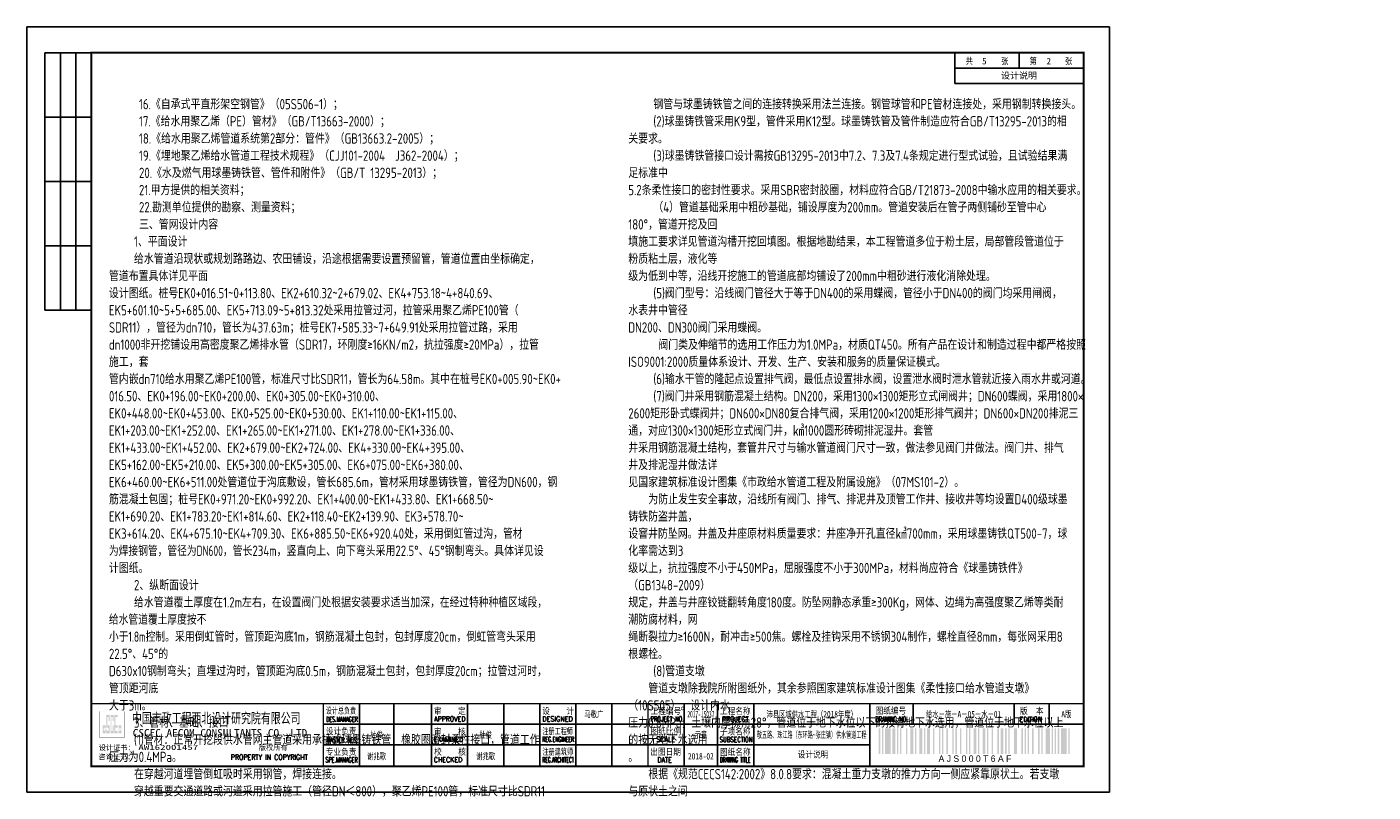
# Model space of a CAD drawing. Extents: x 1127268 to 1130782, y 3481600 to 3481905.
# Tile 2 of 5: x 1128407 to 1128929, y 3481600 to 3481897. Entities that reach past the tile are written whole.
import ezdxf
from ezdxf.enums import TextEntityAlignment as Align

# ---------------------------------------------------------------- set-up
doc = ezdxf.new("R2010")
doc.units = 0
doc.layers.get('0').update_dxf_attribs({"linetype": 'CONTINUOUS'})
doc.layers.add('GPSCOMMON', color=7, linetype='CONTINUOUS')
doc.layers.add('标注', color=7, linetype='CONTINUOUS', lineweight=25)
doc.styles.add('gpshz', font='tssdeng.shx', dxfattribs={"width": 0.8, "height": 2.5, "bigfont": 'hztxt.shx'})
doc.styles.get("Standard").update_dxf_attribs({"font": 'hztxt_e.shx', "bigfont": 'hztxt.shx'})
doc.styles.add('图签', font='txt', dxfattribs={"width": 0.66})
doc.styles.add('图签 1', font='romanc.shx', dxfattribs={"width": 0.8})
doc.styles.add('图签1', font='romanc.shx', dxfattribs={"width": 0.8})
doc.styles.add('宋体', font='txt')

# ---------------------------------------------------------------- blocks, each defined once
blk = doc.blocks.new('*U14')
at = {"linetype": 'Continuous'}
h = blk.add_hatch(color=0, dxfattribs=at)
h.paths.add_polyline_path([(30.15, 24.21), (30.15, 23.67), (29.79, 23.67), (29.79, 25.06), (30.15, 25.06), (30.15, 24.58), (30.49, 24.58), (30.49, 25.94), (29.45, 25.94), (29.45, 22.84), (30.49, 22.84), (30.49, 24.21)])
h.paths.add_polyline_path([(30.83, 24.21), (30.83, 22.84), (32.1, 22.84), (32.1, 25.94), (31.17, 25.94), (31.17, 29.16), (31.76, 29.16), (31.76, 27.64), (32.1, 27.64), (32.1, 29.98), (30.83, 29.98), (30.83, 25.06), (31.76, 25.06), (31.76, 23.67), (31.17, 23.67), (31.17, 24.21)])
h.paths.add_polyline_path([(33.25, 25.94), (33.25, 23.67), (32.78, 23.67), (32.78, 29.16), (33.25, 29.16), (33.25, 27.64), (33.59, 27.64), (33.59, 29.98), (32.44, 29.98), (32.44, 22.84), (33.59, 22.84), (33.59, 25.94)])
h.paths.add_polyline_path([(35.22, 29.98), (33.93, 29.98), (33.93, 22.84), (35.22, 22.84), (35.22, 23.67), (34.27, 23.67), (34.27, 25.06), (35.22, 25.06), (35.22, 25.94), (34.27, 25.94), (34.27, 29.16), (35.22, 29.16)])
h.paths.add_polyline_path([(36.25, 24.21), (36.25, 23.67), (35.9, 23.67), (35.9, 25.06), (36.25, 25.06), (36.25, 24.58), (36.59, 24.58), (36.59, 25.94), (35.56, 25.94), (35.56, 22.84), (36.59, 22.84), (36.59, 24.21)])
at = {"color": 0}
for p, q in [((7, 287), (7, 187)), ((25, 287), (7, 287)), ((13, 287), (13, 187)), ((19, 287), (19, 187)), ((360, 275), (360, 287)), ((385, 281), (385, 287)), ((410, 275), (410, 287)), ((360, 281), (410, 281)), ((360, 275), (410, 275)), ((25, 262), (7, 262)), ((25, 237), (7, 237)), ((25, 212), (7, 212)), ((25, 187), (7, 187)), ((129, 10.34), (129, 34.34)), ((142.36, 10.34), (142.36, 34.34)), ((157, 10.34), (157, 34.34)), ((171, 10.34), (171, 34.34)), ((185, 10.34), (185, 34.34)), ((199, 10.34), (199, 34.34)), ((213, 10.34), (213, 34.34)), ((227, 10.34), (227, 34.34)), ((255, 10.34), (255, 34.34)), ((268, 10.34), (268, 34.34)), ((282, 10.34), (282, 34.34)), ((327, 34.34), (327, 26.34)), ((343.88, 34.34), (343.88, 26.34)), ((383.01, 26.34), (383.01, 34.34)), ((396.62, 26.34), (396.62, 34.34)), ((115, 26.34), (330, 26.34)), ((327, 26.34), (410, 26.34)), ((327, 10.34), (327, 26.34)), ((115, 18.34), (327, 18.34))]:
    blk.add_line(p, q, dxfattribs=at)
blk.add_lwpolyline([(0, 0), (420, 0), (420, 297), (0, 297)], close=True, dxfattribs=at)
for points, const_width in [([(410, 10), (410, 287), (25, 287), (25, 10), (410, 10)], 0.75), ([(25, 34.34), (410, 34.34)], 0.5), ([(115, 10.34), (115, 34.34)], 0.5), ([(241, 10.34), (241, 34.34)], 0.5), ([(327, 10.34), (327, 26.34)], 0.35), ([(327, 26.34), (410, 26.34)], 0.35)]:
    blk.add_lwpolyline(points, dxfattribs=dict(at, const_width=const_width))
at = {"color": 0, "linetype": 'Continuous', "const_width": 0.107}
blk.add_lwpolyline([(28, 21.34), (38, 21.34), (38, 31.34), (28, 31.34)], close=True, dxfattribs=at)
at = {"color": 0}
for points in [[(330.54, 14.73), (330.54, 24.73), (331.09, 14.73), (331.09, 24.73)], [(331.74, 14.73), (331.74, 24.73), (332.29, 14.73), (332.29, 24.73)], [(332.94, 14.73), (332.94, 24.73), (335.14, 14.73), (335.14, 24.73)], [(335.79, 14.73), (335.79, 24.73), (336.89, 14.73), (336.89, 24.73)], [(337.54, 14.73), (337.54, 24.73), (338.09, 14.73), (338.09, 24.73)], [(338.74, 14.73), (338.74, 24.73), (339.29, 14.73), (339.29, 24.73)], [(341.04, 14.73), (341.04, 24.73), (341.59, 14.73), (341.59, 24.73)], [(342.79, 14.73), (342.79, 24.73), (343.89, 14.73), (343.89, 24.73)], [(344.54, 14.73), (344.54, 24.73), (345.09, 14.73), (345.09, 24.73)], [(346.29, 14.73), (346.29, 24.73), (347.39, 14.73), (347.39, 24.73)], [(348.04, 14.73), (348.04, 24.73), (348.59, 14.73), (348.59, 24.73)], [(349.24, 14.73), (349.24, 24.73), (350.34, 14.73), (350.34, 24.73)], [(351.54, 14.73), (351.54, 24.73), (352.09, 14.73), (352.09, 24.73)], [(353.84, 14.73), (353.84, 24.73), (354.39, 14.73), (354.39, 24.73)], [(355.04, 14.73), (355.04, 24.73), (355.59, 14.73), (355.59, 24.73)], [(356.79, 14.73), (356.79, 24.73), (357.34, 14.73), (357.34, 24.73)], [(359.09, 14.73), (359.09, 24.73), (359.64, 14.73), (359.64, 24.73)], [(360.29, 14.73), (360.29, 24.73), (360.84, 14.73), (360.84, 24.73)], [(362.04, 14.73), (362.04, 24.73), (362.59, 14.73), (362.59, 24.73)], [(364.34, 14.73), (364.34, 24.73), (364.89, 14.73), (364.89, 24.73)], [(365.54, 14.73), (365.54, 24.73), (366.09, 14.73), (366.09, 24.73)], [(367.29, 14.73), (367.29, 24.73), (368.39, 14.73), (368.39, 24.73)], [(369.04, 14.73), (369.04, 24.73), (369.59, 14.73), (369.59, 24.73)], [(370.79, 14.73), (370.79, 24.73), (371.89, 14.73), (371.89, 24.73)], [(372.54, 14.73), (372.54, 24.73), (373.09, 14.73), (373.09, 24.73)], [(374.29, 14.73), (374.29, 24.73), (374.84, 14.73), (374.84, 24.73)], [(376.59, 14.73), (376.59, 24.73), (377.14, 14.73), (377.14, 24.73)], [(377.79, 14.73), (377.79, 24.73), (378.89, 14.73), (378.89, 24.73)], [(379.54, 14.73), (379.54, 24.73), (380.09, 14.73), (380.09, 24.73)], [(380.74, 14.73), (380.74, 24.73), (381.29, 14.73), (381.29, 24.73)], [(383.04, 14.73), (383.04, 24.73), (384.14, 14.73), (384.14, 24.73)], [(385.89, 14.73), (385.89, 24.73), (386.44, 14.73), (386.44, 24.73)], [(387.09, 14.73), (387.09, 24.73), (387.64, 14.73), (387.64, 24.73)], [(388.29, 14.73), (388.29, 24.73), (388.84, 14.73), (388.84, 24.73)], [(390.04, 14.73), (390.04, 24.73), (390.59, 14.73), (390.59, 24.73)], [(392.34, 14.73), (392.34, 24.73), (392.89, 14.73), (392.89, 24.73)], [(393.54, 14.73), (393.54, 24.73), (394.09, 14.73), (394.09, 24.73)], [(395.29, 14.73), (395.29, 24.73), (396.94, 14.73), (396.94, 24.73)], [(397.59, 14.73), (397.59, 24.73), (398.14, 14.73), (398.14, 24.73)], [(398.79, 14.73), (398.79, 24.73), (399.34, 14.73), (399.34, 24.73)], [(399.99, 14.73), (399.99, 24.73), (400.54, 14.73), (400.54, 24.73)], [(401.19, 14.73), (401.19, 24.73), (403.39, 14.73), (403.39, 24.73)], [(404.04, 14.73), (404.04, 24.73), (404.59, 14.73), (404.59, 24.73)], [(404.59, 14.73), (404.59, 24.73), (404.59, 14.73), (404.59, 24.73)], [(404.59, 14.73), (404.59, 24.73), (404.59, 14.73), (404.59, 24.73)], [(404.59, 14.73), (404.59, 24.73), (404.59, 14.73), (404.59, 24.73)], [(404.59, 14.73), (404.59, 24.73), (404.59, 14.73), (404.59, 24.73)], [(404.59, 14.73), (404.59, 24.73), (404.59, 14.73), (404.59, 24.73)], [(404.59, 14.73), (404.59, 24.73), (404.59, 14.73), (404.59, 24.73)], [(404.59, 14.73), (404.59, 24.73), (404.59, 14.73), (404.59, 24.73)], [(404.59, 14.73), (404.59, 24.73), (404.59, 14.73), (404.59, 24.73)], [(404.59, 14.73), (404.59, 24.73), (404.59, 14.73), (404.59, 24.73)], [(404.59, 14.73), (404.59, 24.73), (404.59, 14.73), (404.59, 24.73)], [(404.59, 14.73), (404.59, 24.73), (404.59, 14.73), (404.59, 24.73)], [(404.59, 14.73), (404.59, 24.73), (404.59, 14.73), (404.59, 24.73)], [(404.59, 14.73), (404.59, 24.73), (404.59, 14.73), (404.59, 24.73)], [(404.59, 14.73), (404.59, 24.73), (404.59, 14.73), (404.59, 24.73)], [(404.59, 14.73), (404.59, 24.73), (404.59, 14.73), (404.59, 24.73)], [(404.59, 14.73), (404.59, 24.73), (404.59, 14.73), (404.59, 24.73)], [(404.59, 14.73), (404.59, 24.73), (404.59, 14.73), (404.59, 24.73)]]:
    blk.add_solid(points, dxfattribs=at)
at = {"color": 0, "linetype": 'Continuous'}
for s, height, style, width, p in [('共       张', 2.5, '图签', 0.8, (364.26, 282.49)), ('第       张', 2.5, '图签', 0.8, (389.04, 282.49)), ('设计总负责', 2.5, '图签', 0.67, (115.98, 30.39)), ('审    定', 2.5, '图签', 0.85, (157.92, 30.22)), ('设    计', 2.5, '图签', 0.85, (199.94, 30.25)), ('工程编号', 2.5, '图签', 0.85, (241.94, 30.2)), ('工程名称', 2.5, '图签', 0.85, (268.91, 30.22)), ('图纸编号', 2.5, '图签', 0.85, (329.28, 30.36)), ('版  本', 2.5, '图签', 0.85, (385.33, 30.27)), ('中国市政工程西北设计研究院有限公司', 4, '图签', 0.74, (40.74, 26.71)), ('DES.MANAGER', 2, '图签1', 0.55, (116.1, 27.26)), ('APPROVED', 2, '图签 1', 0.75, (158.02, 27.38)), ('DESIGNED', 2, '图签 1', 0.78, (199.99, 27.38)), ('PROJECT NO.', 2, '图签 1', 0.6, (241.93, 27.38)), ('PROJECT', 2, '图签 1', 0.8, (269.68, 27.39)), ('DRAWING NO.', 2, '图签 1', 0.59, (329.18, 27.29)), ('EDITION', 2, '图签 1', 0.75, (385.15, 27.26)), ('CSCEC AECOM CONSULTANTS CO.,LTD', 3, '图签', 1.07, (41.06, 21.47)), ('设计负责', 2.5, '图签', 0.85, (115.98, 22.4)), ('MASTER DES.', 2, '图签1', 0.57, (116.21, 19.2)), ('EXAMINED', 2, '图签 1', 0.79, (157.88, 19.46)), ('审    核', 2.5, '图签', 0.85, (157.92, 22.21)), ('注册工程师', 2.5, '图签', 0.68, (200, 22.38)), ('REG.ENGINEER', 2, '图签 1', 0.53, (199.98, 19.5)), ('图纸比例', 2.5, '图签', 0.85, (241.94, 22.31)), ('SCALE', 2, '图签 1', 0.8, (244.22, 19.48)), ('SUBSECTION', 2, '图签 1', 0.64, (268.76, 19.39)), ('子项名称', 2.5, '图签', 0.85, (268.88, 22.24)), ('专业负责', 2.5, '图签', 0.85, (115.95, 14.38)), ('校    核', 2.5, '图签', 0.85, (158, 14.42)), ('注册建筑师', 2.5, '图签', 0.68, (200.02, 14.45)), ('出图日期', 2.5, '图签', 0.85, (241.87, 14.4)), ('图纸名称', 2.5, '图签', 0.85, (268.91, 14.33)), ('PROPERTY IN COPYRIGHT', 2, '图签 1', 0.8, (79.11, 12.55)), ('SPE.MANAGER', 2, '图签 1', 0.56, (115.81, 11.53)), ('CHECKED', 2, '图签 1', 0.85, (157.85, 11.55)), ('REG.ARCHITECT', 2, '图签 1', 0.5, (199.98, 11.52)), ('DATE', 2, '图签 1', 0.8, (244.61, 11.52)), ('DRAWING TITLE', 2, '图签 1', 0.5, (268.86, 11.53))]:
    blk.add_text(s, height=height, dxfattribs=dict(at, style=style, width=width)).set_placement(p)
at = {"color": 0, "linetype": 'Continuous', "style": '图签'}
for s, p in [('设计证书：', (27.85, 16.24)), ('版权所有', (89.96, 16.29)), ('咨询证书：', (27.76, 12.7))]:
    blk.add_text(s, height=2, dxfattribs=at).set_placement(p)
at = {"color": 0}
blk.add_text('A J S 0 0 0 T 6 A F ', height=2.5, dxfattribs=at).set_placement((368.31, 14.23), align=Align.TOP_CENTER)
at = {"color": 0, "linetype": 'Continuous', "style": '图签', "flags": 8}
for tag, width, p, p2 in [('设计总负责', 0.611046, (130.25, 28.99), (141.11, 28.99)), ('工程名称', 2.988281, (283.25, 28.99), (325.75, 28.99)), ('图纸编号', 2.575163, (345.13, 28.99), (381.76, 28.99)), ('子项名称', 2.988281, (283.25, 20.99), (325.75, 20.99))]:
    blk.add_attdef(tag, text='', height=2.5, dxfattribs=dict(at, width=width)).set_placement(p, p2, align=Align.FIT)
at = {"color": 0, "linetype": 'Continuous', "ltscale": 0.055, "style": '图签', "flags": 8}
for tag, width, p, p2 in [('审定', 1.617188, (172.25, 28.99), (183.75, 28.99)), ('设计', 1.617188, (214.25, 28.99), (225.75, 28.99)), ('工程编号', 0.738284, (256.25, 28.99), (266.75, 28.99)), ('版本', 1.530605, (397.87, 28.99), (408.75, 28.99)), ('设计负责', 0.763807, (130.25, 20.99), (141.11, 20.99)), ('审核', 1.617188, (172.25, 20.99), (183.75, 20.99)), ('注册工程师', 0.646875, (214.25, 20.99), (225.75, 20.99)), ('图纸比例', 0.738284, (256.25, 20.99), (266.75, 20.99)), ('专业负责', 0.763807, (130.25, 12.65), (141.11, 12.65)), ('校核', 1.617188, (172.25, 12.65), (183.75, 12.65)), ('注册建筑师', 0.646875, (214.25, 12.65), (225.75, 12.65)), ('出图日期', 0.738284, (256.25, 12.65), (266.75, 12.65))]:
    blk.add_attdef(tag, text='', height=2.5, dxfattribs=dict(at, width=width)).set_placement(p, p2, align=Align.FIT)
at = {"color": 0, "linetype": 'Continuous', "style": '图签'}
for tag, p, width in [('设计证书', (43.26, 16.37), 1.55), ('咨询证书', (43.26, 12.88), 0.9)]:
    blk.add_attdef(tag, p, '', height=2, dxfattribs=dict(at, width=width))
at = {"color": 0, "linetype": 'Continuous', "style": '图签', "width": 0.85}
for tag, height, p in [('图纸名称_1_1', 2.5, (305.02, 13.35)), ('图纸名称_2_1', 2.2, (305.02, 15.12)), ('图纸名称_2_2', 2.2, (305.02, 11.51))]:
    blk.add_attdef(tag, text='', height=height, dxfattribs=at).set_placement(p, align=Align.CENTER)
blk = doc.blocks.new('20180504.1551285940')
at = {"color": 0}
blk.add_line((1128791.66, 3481881.24), (1128791.66, 3481887.24), dxfattribs=at)
at = {"layer": 'GPSCOMMON'}
ref = blk.add_blockref('*U14', (1128406.66, 3481600.24), dxfattribs=at)
ref.add_attrib('版本', 'A版', dxfattribs={"layer": '0', "color": 0, "height": 2.5, "style": '图签', "width": 0.7, "flags": 8}).set_placement((1128809.96, 3481629.23), align=Align.CENTER)
ref.add_attrib('图纸编号', '给水－施－A－05－水－01', dxfattribs={"layer": '0', "color": 0, "height": 2.5, "style": '图签', "width": 0.7, "flags": 8}).set_placement((1128770.1, 3481629.23), align=Align.CENTER)
ref.add_attrib('子项名称', '敬五路、珠江路（东环路~张庄镇）供水管道工程', dxfattribs={"layer": '0', "color": 0, "height": 2.5, "style": '图签', "width": 0.552871, "flags": 8}).set_placement((1128689.91, 3481621.23), (1128732.41, 3481621.23), align=Align.FIT)
ref.add_attrib('工程名称', '沛县区域供水工程（2018年度）', dxfattribs={"layer": '0', "color": 0, "height": 2.5, "style": '图签', "width": 0.7, "flags": 8}).set_placement((1128711.16, 3481629.23), align=Align.CENTER)
ref.add_attrib('出图日期', '2018-02', dxfattribs={"layer": '0', "color": 0, "height": 2.5, "style": '图签', "width": 0.7, "flags": 8}).set_placement((1128668.16, 3481612.89), align=Align.CENTER)
ref.add_attrib('图纸比例', '示意', dxfattribs={"layer": '0', "color": 0, "height": 2.5, "style": '图签', "width": 0.7, "flags": 8}).set_placement((1128668.16, 3481621.23), align=Align.CENTER)
ref.add_attrib('工程编号', '2017-JS037', dxfattribs={"layer": '0', "color": 0, "height": 2.5, "style": '图签', "width": 0.587346, "flags": 8}).set_placement((1128662.91, 3481629.23), (1128673.41, 3481629.23), align=Align.FIT)
ref.add_attrib('设计', '马敬广', dxfattribs={"layer": '0', "color": 0, "height": 2.5, "style": '图签', "width": 0.7, "flags": 8}).set_placement((1128626.66, 3481629.23), align=Align.CENTER)
ref.add_attrib('校核', '谢兆歌', dxfattribs={"layer": '0', "color": 0, "height": 2.5, "style": '图签', "width": 0.7, "flags": 8}).set_placement((1128584.66, 3481612.89), align=Align.CENTER)
ref.add_attrib('审核', '杜俊', dxfattribs={"layer": '0', "color": 0, "height": 2.5, "style": '图签', "width": 0.7, "flags": 8}).set_placement((1128584.66, 3481621.23), align=Align.CENTER)
ref.add_attrib('专业负责', '谢兆歌', dxfattribs={"layer": '0', "color": 0, "height": 2.5, "style": '图签', "width": 0.7, "flags": 8}).set_placement((1128542.34, 3481612.89), align=Align.CENTER)
ref.add_attrib('设计负责', '杜俊', dxfattribs={"layer": '0', "color": 0, "height": 2.5, "style": '图签', "width": 0.7, "flags": 8}).set_placement((1128542.34, 3481621.23), align=Align.CENTER)
ref.add_attrib('设计证书', 'AW162001457', (1128449.91, 3481616.61), dxfattribs={"layer": '0', "color": 0, "height": 2, "style": '图签', "width": 1.55})
ref.add_attrib('图纸名称_1_1', '设计说明', dxfattribs={"layer": '0', "color": 0, "height": 2.5, "style": '图签', "width": 0.85}).set_placement((1128711.68, 3481613.59), align=Align.CENTER)
at = {"style": '宋体'}
for s, p in [('5', (1128777.3, 3481882.72)), ('2', (1128802.3, 3481882.72))]:
    blk.add_text(s, height=2.5, dxfattribs=at).set_placement(p)
at = {"color": 7, "char_height": 4, "width": 170, "attachment_point": 1, "style": 'gpshz'}
for s, insert in [('      {\\C256;16.《自承式平直形架空钢管》（\\Ftssdeng|c0;05S506-1\\Ftssdeng,hztxt|c134;）；\\Ftssdeng|c134;\\P      \\Ftssdeng,hztxt|c134;17.《给水用聚乙烯（\\Ftssdeng|c0;PE\\Ftssdeng,hztxt|c134;）管材》（\\Ftssdeng|c0;GB/T13663-2000\\Ftssdeng,hztxt|c134;）；\\Ftssdeng|c134;\\P      \\Ftssdeng,hztxt|c134;18.《给水用聚乙烯管道系统第\\Ftssdeng|c0;2\\Ftssdeng,hztxt|c134;部分：管件》（\\Ftssdeng|c0;GB13663.2-2005\\Ftssdeng,hztxt|c134;）；\\Ftssdeng|c134;\\P      \\Ftssdeng,hztxt|c134;19.《埋地聚乙烯给水管道工程技术规程》（\\Ftssdeng|c0;CJJ101-2004  J362-2004\\Ftssdeng,hztxt|c134;）；\\Ftssdeng|c134;\\P      \\Ftssdeng,hztxt|c134;20.《水及燃气用球墨铸铁管、管件和附件》（\\Ftssdeng|c0;GB/T 13295-2013\\Ftssdeng,hztxt|c134;）；\\Ftssdeng|c134;\\P      \\Ftssdeng,hztxt|c134;21.甲方提供的相关资料；\\Ftssdeng|c134;\\P      \\Ftssdeng,hztxt|c134;22.勘测单位提供的勘察、测量资料；\\P      三、管网设计内容\\Ftssdeng|c134;\\P     \\Ftssdeng|c0;1\\Ftssdeng,hztxt|c134;、平面设计\\Ftssdeng|c134;\\P     \\Ftssdeng,hztxt|c134;\\C1;给水管道沿现状或规划路路边、农田铺设，沿途根据需要设置预留管，管道位置由坐标确定，管道布置具体详见平面\\P设计图纸。桩号\\Ftssdeng|c134;EK0\\Ftssdeng|c0;+\\Ftssdeng|c134;016.51\\Ftssdeng|c0;~\\Ftssdeng|c134;0+113.80\\Ftssdeng,hztxt|c134;、\\Ftssdeng|c134;EK2+610.32~2+679.02\\Ftssdeng,hztxt|c134;、\\Ftssdeng|c134;EK4+753.18~4+840.69\\Ftssdeng,hztxt|c134;、\\Ftssdeng|c134;\\PEK5+601.10~5+5+685.00\\Ftssdeng,hztxt|c134;、\\Ftssdeng|c134;EK5+713.09~5+813.32\\Ftssdeng,hztxt|c134;处采用拉管过河，拉管采用聚乙烯\\Ftssdeng|c0;PE100\\Ftssdeng,hztxt|c134;管（\\P\\Ftssdeng|c0;SDR11\\Ftssdeng,hztxt|c134;），管径为\\Ftssdeng|c0;dn710\\Ftssdeng,hztxt|c134;，管长为\\Ftssdeng|c134;437.63\\Ftssdeng,hztxt|c134;m；桩号\\Ftssdeng|c134;EK7\\Ftssdeng|c0;+\\Ftssdeng|c134;585.33\\Ftssdeng|c0;~\\Ftssdeng|c134;7+649.91\\Ftssdeng,hztxt|c134;处采用拉管过路，采用\\Pdn1000非开挖铺设用高密度聚乙烯排水管（SDR17，环刚度≥16KN/m2，抗拉强度≥20MPa），拉管施工，套\\P管内嵌dn710给水用聚乙烯PE100管，标准尺寸比SDR11，管长为\\Ftssdeng|c134;64.58\\Ftssdeng,hztxt|c134;m。其中在桩号\\Ftssdeng|c0;EK0+\\Ftssdeng|c134;005.90\\Ftssdeng|c0;~EK0+\\P\\Ftssdeng|c134;016.50\\Ftssdeng,hztxt|c134;、\\Ftssdeng|c0;EK0+\\Ftssdeng|c134;196.00\\Ftssdeng|c0;~EK0+\\Ftssdeng|c134;200.00\\Ftssdeng,hztxt|c134;、\\Ftssdeng|c0;EK\\Ftssdeng|c134;0\\Ftssdeng|c0;+\\Ftssdeng|c134;305.00\\Ftssdeng|c0;~EK\\Ftssdeng|c134;0\\Ftssdeng|c0;+\\Ftssdeng|c134;310.00\\Ftssdeng,hztxt|c134;、\\P\\Ftssdeng|c0;EK\\Ftssdeng|c134;0\\Ftssdeng|c0;+\\Ftssdeng|c134;448.00\\Ftssdeng|c0;~EK\\Ftssdeng|c134;0\\Ftssdeng|c0;+\\Ftssdeng|c134;453.00\\Ftssdeng,hztxt|c134;、\\Ftssdeng|c0;EK\\Ftssdeng|c134;0\\Ftssdeng|c0;+\\Ftssdeng|c134;525.00\\Ftssdeng|c0;~EK\\Ftssdeng|c134;0\\Ftssdeng|c0;+\\Ftssdeng|c134;530.00\\Ftssdeng,hztxt|c134;、\\Ftssdeng|c0;EK\\Ftssdeng|c134;1\\Ftssdeng|c0;+\\Ftssdeng|c134;110.00\\Ftssdeng|c0;~EK\\Ftssdeng|c134;1\\Ftssdeng|c0;+1\\Ftssdeng|c134;15.00\\Ftssdeng,hztxt|c134;、\\P\\Ftssdeng|c0;EK\\Ftssdeng|c134;1\\Ftssdeng|c0;+\\Ftssdeng|c134;203.00\\Ftssdeng|c0;~EK\\Ftssdeng|c134;1\\Ftssdeng|c0;+\\Ftssdeng|c134;252.00\\Ftssdeng,hztxt|c134;、\\Ftssdeng|c0;EK\\Ftssdeng|c134;1\\Ftssdeng|c0;+\\Ftssdeng|c134;265.00\\Ftssdeng|c0;~EK\\Ftssdeng|c134;1\\Ftssdeng|c0;+\\Ftssdeng|c134;271.00\\Ftssdeng,hztxt|c134;、\\Ftssdeng|c0;EK1+\\Ftssdeng|c134;278.00\\Ftssdeng|c0;~EK1+\\Ftssdeng|c134;336.00\\Ftssdeng,hztxt|c134;、\\Ftssdeng|c134;\\PEK1+433.00~EK1+452.00\\Ftssdeng,hztxt|c134;、\\Ftssdeng|c134;EK2+679.00~EK2+724.00\\Ftssdeng,hztxt|c134;、EK4+330.00~EK4+395.00、\\PEK5+162.00~EK5+210.00、EK5+300.00~EK5+305.00、EK6+075.00~EK6+380.00、\\PEK6+460.00~EK6+511.00处\\C256;管道位于沟底敷设，管长\\Ftssdeng|c134;685.6\\Ftssdeng,hztxt|c134;m，管材采用球墨铸铁管，管径为\\Ftssdeng|c0;DN\\Ftssdeng|c186;600\\Ftssdeng,hztxt|c134;，钢\\P筋混凝土包\\C1;固；桩号EK0+971.20~EK0+992.20、EK1+400.00~EK1+433.80、EK1+668.50~\\PEK1+690.20、EK1+783.20~EK1+814.60、EK2+118.40~EK2+139.90、EK3+578.70~\\PEK3+614.20、EK4+675.10~EK4+709.30、EK6+885.50~EK6+920.40处，采用倒虹管过沟，\\W0.7;管材\\P为\\C256;焊接钢管，管径为DN600\\C1;，\\W0.8;管长\\Ftssdeng|c134;234\\Ftssdeng,hztxt|c134;m，竖直向上、向下弯头采用\\Ftssdeng|c0;22.5°\\Ftssdeng,hztxt|c134;、\\Ftssdeng|c0;45°\\Ftssdeng,hztxt|c134;钢制弯头。\\C256;具体详见设计图纸。\\Ftssdeng|c134;\\C1;\\P     \\C256;2\\Ftssdeng,hztxt|c134;、纵断面设计\\Ftssdeng|c134;\\P     \\Ftssdeng,hztxt|c134;\\C1;给水管道覆土厚度在\\Ftssdeng (2)|c0;1.2\\Ftssdeng,hztxt|c134;m左右，在设置阀门处根据安装要求适当加深\\W0.7;，在经过特种种植区域段，给水管道覆土厚度按不\\P小于1.8m控制\\W0.8;。采用倒虹管时，管顶距沟底\\Ftssdeng|c0;1\\Ftssdeng,hztxt|c134;m，钢筋混凝土包封，包封厚度\\Ftssdeng (3)|c0;20cm\\Ftssdeng,hztxt|c134;，倒虹管弯头采用\\Ftssdeng|c134;22.5\\Ftssdeng|c0;°\\Ftssdeng,hztxt|c134;、\\Ftssdeng|c134;4\\Ftssdeng|c0;5°\\Ftssdeng,hztxt|c134;的\\P\\Ftssdeng|c0;D\\Ftssdeng|c186;630\\Ftssdeng|c0;x\\Ftssdeng|c186;10\\Ftssdeng,hztxt|c134;钢制弯头；直埋过沟时，管顶距沟底\\Ftssdeng|c0;0.5\\Ftssdeng,hztxt|c134;m，钢筋混凝土包封，包封厚度\\Ftssdeng|c0;20cm\\Ftssdeng,hztxt|c134;；拉管过河时，管顶距河底\\P大于\\Ftssdeng (2)|c0;3m\\Ftssdeng,hztxt|c134;。\\Ftssdeng|c134;\\P     \\C256;3\\Ftssdeng,hztxt|c134;、管材、基础、接口\\Ftssdeng|c134;\\P     \\Ftssdeng|c0;(1)\\Ftssdeng,hztxt|c134;管材：正常开挖段供水管网主管道采用承插式球墨铸铁管，橡胶圈密封柔性接口，管道工作压力为\\Ftssdeng|c0;0.4MPa\\Ftssdeng,hztxt|c134;。\\Ftssdeng|c134;\\P     \\Ftssdeng,hztxt|c134;在穿越河道埋管倒虹吸时采用钢管，焊接连接。\\P     穿越重要交通道路或河道采用拉管施工（管径\\Ftssdeng|c0;DN\\Ftssdeng,hztxt|c134;＜\\Ftssdeng|c0;800\\Ftssdeng,hztxt|c134;），聚乙烯\\Ftssdeng|c0;PE100\\Ftssdeng,hztxt|c134;管，标准尺寸比\\Ftssdeng|c0;SDR11\\Ftssdeng,hztxt|c134;（承压\\P\\Ftssdeng|c0;1.60MPa\\Ftssdeng,hztxt|c134;），热熔连接，定向钻穿越。}', (1128438.48, 3481869.27)), ('     {\\C256;钢管与球墨铸铁管之间的连接转换采用法兰连接。钢管球管和\\Ftssdeng|c0;PE\\Ftssdeng,hztxt|c134;管材连接处，采用钢制转换接头。\\P     \\Ftssdeng|c0;(2)\\Ftssdeng,hztxt|c134;球墨铸铁管采用\\Ftssdeng|c0;K9\\Ftssdeng,hztxt|c134;型，管件采用\\Ftssdeng|c0;K12\\Ftssdeng,hztxt|c134;型。球墨铸铁管及管件制造应符合\\Ftssdeng|c0;GB/T13295-2013\\Ftssdeng,hztxt|c134;的相关要求。\\Ftssdeng|c134;\\P     \\Ftssdeng|c0;(3)\\Ftssdeng,hztxt|c134;球墨铸铁管接口设计需按\\Ftssdeng|c0;GB13295-2013\\Ftssdeng,hztxt|c134;中\\Ftssdeng|c0;7.2\\Ftssdeng,hztxt|c134;、\\Ftssdeng|c0;7.3\\Ftssdeng,hztxt|c134;及\\Ftssdeng|c0;7.4\\Ftssdeng,hztxt|c134;条规定进行型式试验，且试验结果满足标准中\\P\\Ftssdeng|c0;5.2\\Ftssdeng,hztxt|c134;条柔性接口的密封性要求。采用\\Ftssdeng|c0;SBR\\Ftssdeng,hztxt|c134;密封胶圈，材料应符合\\Ftssdeng|c0;GB/T21873-2008\\Ftssdeng,hztxt|c134;中输水应用的相关要求。\\Ftssdeng|c134;\\P     \\Ftssdeng,hztxt|c134;（\\Ftssdeng|c0;4\\Ftssdeng,hztxt|c134;）管道基础采用中粗砂基础，铺设厚度为\\Ftssdeng|c0;200mm\\Ftssdeng,hztxt|c134;。管道安装后在管子两侧铺砂至管中心\\Ftssdeng|c0;180°\\Ftssdeng,hztxt|c134;，管道开挖及回\\P填施工要求详见管道沟槽开挖回填图。根据地勘结果，本工程管道多位于粉土层，局部管段管道位于粉质粘土层，液化等\\P级为低到中等，沿线开挖施工的管道底部均铺设了\\Ftssdeng|c0;200mm\\Ftssdeng,hztxt|c134;中粗砂进行液化消除处理。\\Ftssdeng|c134;\\P     \\Ftssdeng|c0;(5)\\Ftssdeng,hztxt|c134;阀门型号：沿线阀门管径大于等于\\Ftssdeng|c0;DN400\\Ftssdeng,hztxt|c134;的采用蝶阀，管径小于\\Ftssdeng|c0;DN400\\Ftssdeng,hztxt|c134;的阀门均采用闸阀，水表井中管径\\P\\Ftssdeng|c0;DN200\\Ftssdeng,hztxt|c134;、\\Ftssdeng|c0;DN300\\Ftssdeng,hztxt|c134;阀门采用蝶阀。\\P      阀门类及伸缩节的选用工作压力为\\Ftssdeng|c0;1.0MPa\\Ftssdeng,hztxt|c134;，材质\\Ftssdeng|c0;QT450\\Ftssdeng,hztxt|c134;。所有产品在设计和制造过程中都严格按照\\Ftssdeng|c0;\\PISO9001:2000\\Ftssdeng,hztxt|c134;质量体系设计、开发、生产、安装和服务的质量保证模式。\\Ftssdeng|c134;\\P     \\Ftssdeng|c0;(6)\\Ftssdeng,hztxt|c134;输水干管的隆起点设置排气阀，最低点设置排水阀，设置泄水阀时泄水管就近接入雨水井或河道。\\Ftssdeng|c134;\\P     \\Ftssdeng|c0;\\C1;(7)\\Ftssdeng,hztxt|c134;阀门井采用钢筋混凝土结构。\\Ftssdeng|c0;DN200\\Ftssdeng,hztxt|c134;，采用\\Ftssdeng|c0;1300\\Ftssdeng,hztxt|c134;×\\Ftssdeng|c0;1300\\Ftssdeng,hztxt|c134;矩形立式闸阀井；\\Ftssdeng|c0;DN600\\Ftssdeng,hztxt|c134;蝶阀，采用\\Ftssdeng|c0;1800\\Ftssdeng,hztxt|c134;×\\P\\Ftssdeng|c0;2600\\Ftssdeng,hztxt|c134;矩形卧式蝶阀井；\\Ftssdeng|c0;DN600\\Ftssdeng,hztxt|c134;×\\Ftssdeng|c0;DN80\\Ftssdeng,hztxt|c134;复合排气阀，采用\\Ftssdeng|c0;1200\\Ftssdeng,hztxt|c134;×\\Ftssdeng|c0;1200\\Ftssdeng,hztxt|c134;矩形排气阀井；\\Ftssdeng|c0;DN600\\Ftssdeng,hztxt|c134;×\\Ftssdeng|c0;DN200\\Ftssdeng,hztxt|c134;排泥三\\P通，对应\\Ftssdeng|c0;1300\\Ftssdeng,hztxt|c134;×\\Ftssdeng|c0;1300\\Ftssdeng,hztxt|c134;矩形立式阀门井，\\Ftssdeng|c0;㎦1000\\Ftssdeng,hztxt|c134;圆形砖砌排泥湿井。套管\\P井采用钢筋混凝土结构，套管井尺寸与输水管道阀门尺寸一致，做法参见阀门井做法。阀门井、排气井及排泥湿井做法详\\P见国家建筑标准设计图集《市政给水管道工程及附属设施》（\\Ftssdeng|c0;07MS101-2\\Ftssdeng,hztxt|c134;）。\\Ftssdeng|c134;\\P    \\Ftssdeng,hztxt|c134;\\C256;为防止发生安全事故，沿线所有阀门、排气、排泥井及顶管工作井、接收井等均设置\\Ftssdeng|c0;D400\\Ftssdeng,hztxt|c134;级球墨铸铁防盗井盖，\\P设窨井防坠网。井盖及井座原材料质量要求：井座净开孔直径\\Ftssdeng|c0;\\C0;㎦\\C256;700mm\\Ftssdeng,hztxt|c134;，采用球墨铸铁\\Ftssdeng|c0;QT500-7\\Ftssdeng,hztxt|c134;，球化率需达到\\Ftssdeng|c0;3\\Ftssdeng,hztxt|c134;\\P级以上，抗拉强度不小于\\Ftssdeng|c0;450MPa\\Ftssdeng,hztxt|c134;，屈服强度不小于\\Ftssdeng|c0;300MPa\\Ftssdeng,hztxt|c134;，材料尚应符合《球墨铸铁件》（\\Ftssdeng|c0;GB1348-2009\\Ftssdeng,hztxt|c134;）\\P规定，井盖与井座铰链翻转角度\\Ftssdeng|c0;180\\Ftssdeng,hztxt|c134;度。防坠网静态承重≥\\Ftssdeng|c0;300Kg\\Ftssdeng,hztxt|c134;，网体、边绳为高强度聚乙烯等类耐潮防腐材料，网\\P绳断裂拉力≥\\Ftssdeng|c0;1600N\\Ftssdeng,hztxt|c134;，耐冲击≥\\Ftssdeng|c0;500\\Ftssdeng,hztxt|c134;焦。螺栓及挂钩采用不锈钢\\Ftssdeng|c0;304\\Ftssdeng,hztxt|c134;制作，螺栓直径\\Ftssdeng|c0;8mm\\Ftssdeng,hztxt|c134;，每张网采用\\Ftssdeng|c0;8\\Ftssdeng,hztxt|c134;根螺栓。\\Ftssdeng|c134;\\P    \\Ftssdeng|c0; (8)\\Ftssdeng,hztxt|c134;管道支墩\\P    管道支墩除我院所附图纸外，其余参照国家建筑标准设计图集《柔性接口给水管道支墩》（\\Ftssdeng|c0;10S505\\Ftssdeng,hztxt|c134;）。设计内水\\P压力\\Ftssdeng|c0;0.8MPa\\Ftssdeng,hztxt|c134;，土壤内摩擦角\\Ftssdeng|c0;28°\\Ftssdeng,hztxt|c134;，管道位于地下水位以下的按有地下水选用，管道位于地下水位以上的按无地下水选用\\P。\\Ftssdeng|c134;\\P    \\Ftssdeng,hztxt|c134;根据《规范\\Ftssdeng|c0;CECS142:2002\\Ftssdeng,hztxt|c134;》\\Ftssdeng|c0;8.0.8\\Ftssdeng,hztxt|c134;要求：混凝土重力支墩的推力方向一侧应紧靠原状土。若支墩与原状土之间\\P有空隙，应以与支墩同强度等级的混凝土填实。\\P     \\Ftssdeng|c0;\\W0.7;\\C1;(\\Ftssdeng|c134;9\\Ftssdeng|c0;)\\Ftssdeng,hztxt|c134;设防标准\\P     抗震设防烈度：7度，设计基本地震加速度值为0.10g。建筑场地类别为II类。管道工程的设防类别为重点设防类；结构安全等级为\\P二级；设计使用年限为50年。\\P    \\Ftssdeng|c134;\\W0.8;4\\Ftssdeng,hztxt|c134;、拉管设计\\Ftssdeng|c134;\\P    \\Ftssdeng,hztxt|c134;本工程输水管线穿越重要交通道路、铁路或河道采用拉管施工（管径\\Ftssdeng|c0;DN\\Ftssdeng,hztxt|c134;＜\\Ftssdeng|c0;800\\Ftssdeng,hztxt|c134;），且过铁路及省道的拉管均需设套\\P管（拉管施工）。}', (1128640, 3481869.27))]:
    blk.add_mtext(s, dxfattribs=dict(at, insert=insert))
at = {"layer": '标注', "color": 7, "lineweight": -3, "style": '宋体'}
blk.add_text('设计说明', height=2.5, dxfattribs=at).set_placement((1128784.6, 3481877.1))

msp = doc.modelspace()

# ---------------------------------------------------------------- block references
at = {"layer": 'GPSCOMMON'}
msp.add_blockref('20180504.1551285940', (0, 0), dxfattribs=at)

doc.saveas('drawing.dxf')
